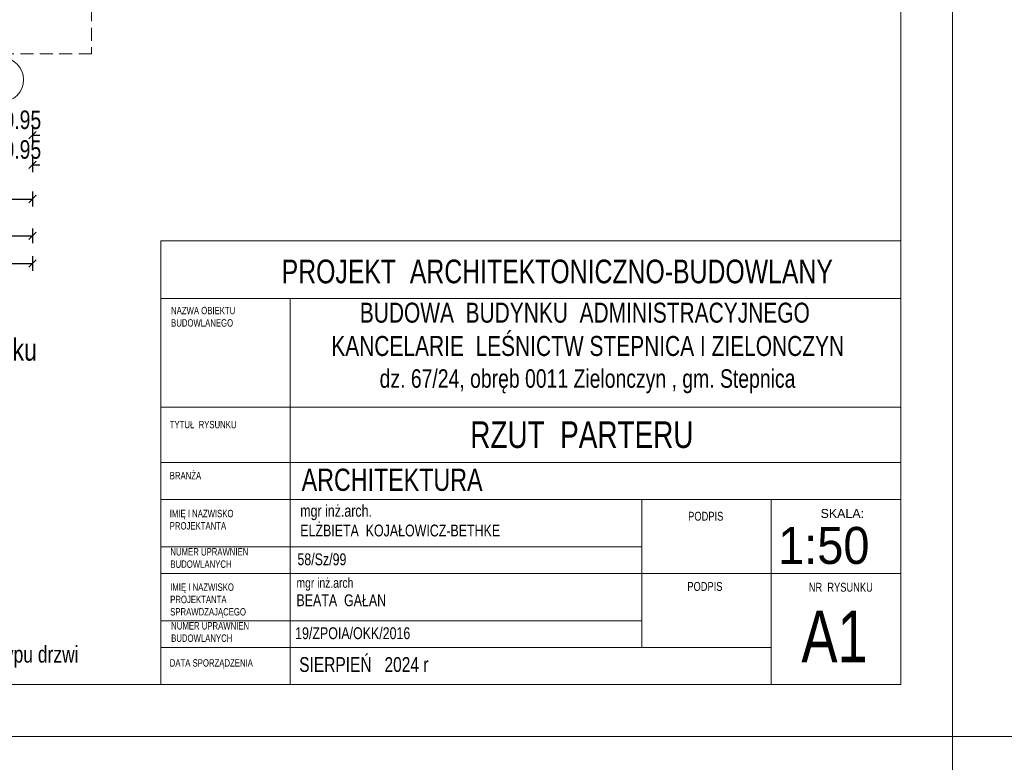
# Model space of a CAD drawing. Header units: inches. Extents: x 69729 to 77643, y -43505 to -36607.
# Tile 56 of 69: x 72812 to 73478, y -39067 to -38565. Entities that reach past the tile are written whole.
import ezdxf
from ezdxf.enums import TextEntityAlignment as Align

# ---------------------------------------------------------------- set-up
doc = ezdxf.new("R2010")
doc.units = ezdxf.units.IN
doc.header["$MEASUREMENT"] = 0
doc.linetypes.add('DASHDOT', pattern=[1, 0.5, -0.25, 0, -0.25])
doc.linetypes.add('HIDDEN', pattern=[0.375, 0.25, -0.125])
doc.layers.get('0').update_dxf_attribs({"lineweight": 0})
doc.layers.get('Defpoints').update_dxf_attribs({"lineweight": 0})
for name, color, linetype, lineweight in [('A--tabelka rysunku', 7, 'Continuous', 0), ('A--tabelka-opisy scian', 7, 'Continuous', 0), ('A--tabelka-opisy uwagi', 7, 'Continuous', 0), ('p--dach', 2, 'Continuous', 30), ('p--osie konstr.-NR', 1, 'DASHDOT', 15), ('p--wymiary-1-50', 5, 'Continuous', 0)]:
    doc.layers.add(name, color=color, linetype=linetype, lineweight=lineweight)
doc.styles.add('1-50', font='arial.ttf', dxfattribs={"width": 0.75, "height": 12.5})
doc.styles.add('1-500', font='arial.ttf', dxfattribs={"width": 0.75, "height": 1.25})
doc.styles.add('Arial narrow', font='arial.ttf', dxfattribs={"width": 0.75})
doc.styles.get("Standard").update_dxf_attribs({"font": 'arial.ttf', "width": 0.75})
doc.styles.add('STYL-1', font='arial.ttf', dxfattribs={"width": 0.75})
doc.dimstyles.new('1-50', dxfattribs={"dimtxt": 12.5, "dimasz": 5, "dimexe": 5, "dimexo": 5, "dimgap": 0.09, "dimtad": 0, "dimdsep": 46, "dimtxsty": '1-50', "dimblk": 'OBLIQUE', "dimcen": 0.09, "dimadec": 0, "dimazin": 0, "dimtfac": 1, "dimtdec": 4, "dimtix": 1, "dimtofl": 0, "dimtmove": 2, "dimatfit": 3, "dimldrblk": 'OBLIQUE', "dimfxl": 5, "dimfxlon": 1, "dimtvp": 0.8, "dimtolj": 1, "dimtzin": 0, "dimarcsym": 0})

# ---------------------------------------------------------------- blocks, each defined once
blk = doc.blocks.new('_OBLIQUE')
at = {"color": 0, "linetype": 'ByBlock', "lineweight": -2}
for p, q in [((-0.5, -0.5), (0.5, 0.5)), ((0, 0), (0, 0))]:
    blk.add_line(p, q, dxfattribs=at)
blk = doc.blocks.new('*D17')
at = {"layer": 'Defpoints', "color": 0}
for p in [(71620.87, -38553.71), (72820.87, -38553.71), (72820.87, -38730.03)]:
    blk.add_point(p, dxfattribs=at)
at = {"layer": 'p--wymiary-1-50', "color": 0, "lineweight": -2}
for p, q in [((71620.87, -38725.03), (71620.87, -38735.03)), ((72820.87, -38725.03), (72820.87, -38735.03)), ((71620.87, -38730.03), (72820.87, -38730.03))]:
    blk.add_line(p, q, dxfattribs=at)
at = {"layer": 'p--wymiary-1-50', "color": 0, "lineweight": -2, "xscale": 5, "yscale": 5, "zscale": 5, "rotation": 180}
blk.add_blockref('_OBLIQUE', (71620.87, -38730.03), dxfattribs=at)
at = {"layer": 'p--wymiary-1-50', "color": 0, "lineweight": -2, "xscale": 5, "yscale": 5, "zscale": 5}
blk.add_blockref('_OBLIQUE', (72820.87, -38730.03), dxfattribs=at)
at = {"layer": 'p--wymiary-1-50', "color": 0, "linetype": 'Continuous', "ltscale": 12, "insert": (72220.87, -38719.82), "char_height": 12.5, "attachment_point": 5, "style": '1-50'}
blk.add_mtext('\\A1;1200', dxfattribs=at)
blk = doc.blocks.new('*D50')
at = {"layer": 'Defpoints', "color": 0}
for p in [(72820.87, -38508.27), (72799.92, -38590.87), (72820.87, -38643.22)]:
    blk.add_point(p, dxfattribs=at)
at = {"layer": 'p--wymiary-1-50', "color": 0, "linetype": 'Continuous', "lineweight": -2}
for p, q in [((72799.92, -38638.22), (72799.92, -38648.22)), ((72820.87, -38638.22), (72820.87, -38648.22)), ((72799.92, -38643.22), (72794.92, -38643.22)), ((72820.87, -38643.22), (72825.87, -38643.22))]:
    blk.add_line(p, q, dxfattribs=at)
at = {"layer": 'p--wymiary-1-50', "color": 0, "lineweight": -2, "xscale": 5, "yscale": 5, "zscale": 5}
blk.add_blockref('_OBLIQUE', (72799.92, -38643.22), dxfattribs=at)
at = {"layer": 'p--wymiary-1-50', "color": 0, "lineweight": -2, "xscale": 5, "yscale": 5, "zscale": 5, "rotation": 180}
blk.add_blockref('_OBLIQUE', (72820.87, -38643.22), dxfattribs=at)
at = {"layer": 'p--wymiary-1-50', "color": 0, "linetype": 'Continuous', "ltscale": 12, "insert": (72810.4, -38633.01), "char_height": 12.5, "attachment_point": 5, "style": '1-50'}
blk.add_mtext('\\A1;20.95', dxfattribs=at)
blk = doc.blocks.new('*D54')
at = {"layer": 'Defpoints', "color": 0}
for p in [(72411.47, -38508.27), (72820.87, -38508.27), (72820.87, -38711.35)]:
    blk.add_point(p, dxfattribs=at)
at = {"layer": 'p--wymiary-1-50', "color": 0, "linetype": 'Continuous', "lineweight": -2}
for p, q in [((72411.47, -38706.35), (72411.47, -38716.35)), ((72411.47, -38711.35), (72820.87, -38711.35)), ((72820.87, -38706.35), (72820.87, -38716.35))]:
    blk.add_line(p, q, dxfattribs=at)
at = {"layer": 'p--wymiary-1-50', "color": 0, "lineweight": -2, "xscale": 5, "yscale": 5, "zscale": 5, "rotation": 180}
blk.add_blockref('_OBLIQUE', (72411.47, -38711.35), dxfattribs=at)
at = {"layer": 'p--wymiary-1-50', "color": 0, "lineweight": -2, "xscale": 5, "yscale": 5, "zscale": 5}
blk.add_blockref('_OBLIQUE', (72820.87, -38711.35), dxfattribs=at)
at = {"layer": 'p--wymiary-1-50', "color": 0, "linetype": 'Continuous', "ltscale": 12, "insert": (72616.17, -38701.14), "char_height": 12.5, "attachment_point": 5, "style": '1-50'}
blk.add_mtext('\\A1;409.4', dxfattribs=at)
blk = doc.blocks.new('*D62')
at = {"layer": 'Defpoints', "color": 0}
for p in [(72688.18, -38664.2), (72820.87, -38664.2), (72820.87, -38686.45)]:
    blk.add_point(p, dxfattribs=at)
at = {"layer": 'p--wymiary-1-50', "color": 0, "linetype": 'Continuous', "lineweight": -2}
for p, q in [((72688.18, -38681.45), (72688.18, -38691.45)), ((72820.87, -38681.45), (72820.87, -38691.45)), ((72688.18, -38686.45), (72820.87, -38686.45))]:
    blk.add_line(p, q, dxfattribs=at)
at = {"layer": 'p--wymiary-1-50', "color": 0, "lineweight": -2, "xscale": 5, "yscale": 5, "zscale": 5, "rotation": 180}
blk.add_blockref('_OBLIQUE', (72688.18, -38686.45), dxfattribs=at)
at = {"layer": 'p--wymiary-1-50', "color": 0, "lineweight": -2, "xscale": 5, "yscale": 5, "zscale": 5}
blk.add_blockref('_OBLIQUE', (72820.87, -38686.45), dxfattribs=at)
at = {"layer": 'p--wymiary-1-50', "color": 0, "linetype": 'Continuous', "ltscale": 12, "insert": (72754.52, -38676.24), "char_height": 12.5, "attachment_point": 5, "style": '1-50'}
blk.add_mtext('\\A1;132.7', dxfattribs=at)
blk = doc.blocks.new('*D111')
at = {"layer": 'Defpoints', "color": 0}
for p in [(72799.92, -38620.87), (72820.87, -38648.22), (72820.87, -38663.28)]:
    blk.add_point(p, dxfattribs=at)
at = {"layer": 'p--wymiary-1-50', "color": 0, "linetype": 'Continuous', "lineweight": -2}
for p, q in [((72799.92, -38658.28), (72799.92, -38668.28)), ((72820.87, -38658.28), (72820.87, -38668.28)), ((72799.92, -38663.28), (72794.92, -38663.28)), ((72820.87, -38663.28), (72825.87, -38663.28))]:
    blk.add_line(p, q, dxfattribs=at)
at = {"layer": 'p--wymiary-1-50', "color": 0, "lineweight": -2, "xscale": 5, "yscale": 5, "zscale": 5}
blk.add_blockref('_OBLIQUE', (72799.92, -38663.28), dxfattribs=at)
at = {"layer": 'p--wymiary-1-50', "color": 0, "lineweight": -2, "xscale": 5, "yscale": 5, "zscale": 5, "rotation": 180}
blk.add_blockref('_OBLIQUE', (72820.87, -38663.28), dxfattribs=at)
at = {"layer": 'p--wymiary-1-50', "color": 0, "linetype": 'Continuous', "ltscale": 12, "insert": (72810.4, -38653.07), "char_height": 12.5, "attachment_point": 5, "style": '1-50'}
blk.add_mtext('\\A1;20.95', dxfattribs=at)

msp = doc.modelspace()

# ---------------------------------------------------------------- linework, layer by layer
at = {"layer": 'A--tabelka rysunku', "linetype": 'Continuous'}
for p, q in [((73407.65, -38714.605), (72907.65, -38714.605)), ((73407.65, -38753.668), (72907.65, -38753.668)), ((72995.15, -38753.668), (72995.15, -39014.605)), ((73407.65, -38827.105), (72907.65, -38827.105)), ((73407.65, -38827.105), (72907.65, -38827.105)), ((73407.65, -38864.605), (72907.65, -38864.605)), ((73407.65, -38889.605), (72907.65, -38889.605)), ((73232.65, -38989.605), (73232.65, -38889.605)), ((73320.15, -39014.605), (73320.15, -38889.605)), ((73232.65, -38921.605), (72907.65, -38921.605)), ((73320.15, -38939.605), (72907.65, -38939.605)), ((73320.15, -38939.605), (73407.65, -38939.605)), ((73232.65, -38971.605), (72907.65, -38971.605)), ((73320.15, -38989.605), (72907.65, -38989.605))]:
    msp.add_line(p, q, dxfattribs=at)
for points in [[(71342.65, -39049.605), (73442.65, -39049.605), (73442.65, -37564.605), (71342.65, -37564.605)], [(71342.65, -39049.605), (73442.65, -39049.605), (73442.65, -37564.605), (71342.65, -37564.605)], [(73442.65, -39049.605), (75542.65, -39049.605), (75542.65, -37564.605), (73442.65, -37564.605)], [(73442.65, -39049.605), (75542.65, -39049.605), (75542.65, -37564.605), (73442.65, -37564.605)], [(71467.65, -39014.605), (73407.65, -39014.605), (73407.65, -37599.605), (71467.65, -37599.605)], [(72907.65, -39014.605), (73407.65, -39014.605), (73407.65, -38714.605), (72907.65, -38714.605)], [(71342.65, -40534.605), (73442.65, -40534.605), (73442.65, -39049.605), (71342.65, -39049.605)], [(71342.65, -40534.605), (73442.65, -40534.605), (73442.65, -39049.605), (71342.65, -39049.605)]]:
    msp.add_lwpolyline(points, close=True, dxfattribs=at)
at = {"layer": 'p--dach', "linetype": 'HIDDEN', "lineweight": 20, "ltscale": 35}
msp.add_lwpolyline([(71580.871, -37743.871), (72860.871, -37743.871), (72860.871, -38588.271), (71580.871, -38588.271)], close=True, dxfattribs=at)
at = {"layer": 'p--osie konstr.-NR', "linetype": 'Continuous', "ltscale": 35}
msp.add_circle((72799.921, -38605.869), 15, dxfattribs=at)

# ---------------------------------------------------------------- texts
at = {"layer": 'A--tabelka rysunku', "style": 'Arial narrow'}
msp.add_text('SKALA:', height=6, dxfattribs=at).set_placement((73353.51, -38895.94), align=Align.TOP_LEFT)
at = {"layer": 'A--tabelka rysunku', "style": 'Arial narrow', "width": 0.908571}
msp.add_text('1:50', height=25, dxfattribs=at).set_placement((73324.774, -38908.041), align=Align.TOP_LEFT)
at = {"layer": 'A--tabelka rysunku', "ltscale": 35, "attachment_point": 2}
for s, insert, char_height, width, style in [('PROJEKT  ARCHITEKTONICZNO-BUDOWLANY', (73175.556, -38727.393), 16, 627.98218, 'Arial narrow'), ('RZUT  PARTERU', (73192.176, -38836.687), 18, 589.37616, 'STYL-1'), ('\\pxql;ARCHITEKTURA ', (73316.804, -38868.679), 15, 627.98218, 'Arial narrow')]:
    msp.add_mtext(s, dxfattribs=dict(at, insert=insert, char_height=char_height, width=width, style=style))
at = {"layer": 'A--tabelka rysunku'}
for s, insert, char_height, width, attachment_point, style in [('{\\H0.75x;BUDOWA  BUDYNKU  ADMINISTRACYJNEGO\\P KANCELARIE  LEŚNICTW STEPNICA I ZIELONCZYN\\P\\H0.9259x; dz. 67/24, obręb 0011 Zielonczyn , gm. Stepnica}', (73194.159, -38756.502), 18, 597.29156, 2, '1-500'), ('NAZWA OBIEKTU\\PBUDOWLANEGO', (72914.575, -38759.343), 5, 277.17637, 1, 'Arial narrow'), ('TYTUŁ  RYSUNKU', (72913.669, -38836.374), 5, 277.17637, 1, 'Arial narrow'), ('BRANŻA', (72913.669, -38870.881), 5, 277.17637, 1, 'Arial narrow'), ('IMIĘ I NAZWISKO \\PPROJEKTANTA', (72913.669, -38896.489), 5, 277.17637, 1, 'Arial narrow'), ('PODPIS ', (73264.003, -38897.825), 6, 277.17637, 1, 'Arial narrow'), ('NUMER UPRAWNIEŃ \\PBUDOWLANYCH', (72914.114, -38922.351), 5, 277.17637, 1, 'Arial narrow'), ('\\P58/Sz/99', (72999.963, -38912.586), 8, 277.17637, 1, 'Arial narrow'), ('{\\H0.8333x;mgr inż.arch\\P}BEATA  GAŁAN    \\P    ', (72999.309, -38942.497), 8, 219.89178, 1, 'Arial narrow'), ('IMIĘ I NAZWISKO \\PPROJEKTANTA\\PSPRAWDZAJĄCEGO', (72913.954, -38946.217), 5, 277.17637, 1, 'Arial narrow'), ('PODPIS  ', (73263.434, -38945.279), 6, 277.17637, 1, 'Arial narrow'), ('NR  RYSUNKU', (73345.496, -38945.816), 6, 72.14614, 1, 'Arial narrow'), ('A1', (73340.52, -38964.541), 35, 65.0967, 1, 'Arial narrow'), ('NUMER UPRAWNIEŃ \\PBUDOWLANYCH', (72914.634, -38972.369), 5, 277.17637, 1, 'Arial narrow'), (' 19/ZPOIA/OKK/2016\\P       ', (72996.081, -38975.868), 8, 219.89178, 1, 'Arial narrow'), ('DATA SPORZĄDZENIA', (72913.669, -38997.43), 5, 277.17637, 1, 'Arial narrow'), ('SIERPIEŃ   2024 r', (73001.153, -38996.033), 10, 277.17637, 1, 'Arial narrow')]:
    msp.add_mtext(s, dxfattribs=dict(at, insert=insert, char_height=char_height, width=width, attachment_point=attachment_point, style=style))
at = {"layer": 'A--tabelka rysunku', "insert": (73001.863, -38893.128), "char_height": 8, "width": 277.17637, "attachment_point": 1}
msp.add_mtext('{\\W0.75;mgr inż.arch.\\PELŻBIETA  KOJAŁOWICZ-BETHKE}', dxfattribs=at)
at = {"layer": 'A--tabelka-opisy scian', "lineweight": 5, "insert": (72521.252, -38894.723), "char_height": 9, "width": 530.30439, "attachment_point": 1, "style": '1-50'}
msp.add_mtext('{\\H1.25x;OKNA    *  150/150 \\P-  wymiary okien podano w świetle muru\\P- zastosowac tzw. ciepły montaż\\PDRZWI   *  90/200 \\P- wymiary drzwi podano w świetle ościeżnicy\\P- wymiary w świetle muru dostosować do wybranego typu drzwi}', dxfattribs=at)
at = {"layer": 'A--tabelka-opisy uwagi', "linetype": 'Continuous', "lineweight": 5, "insert": (72516.477, -38755.676), "char_height": 15, "width": 333.93037, "attachment_point": 1, "style": '1-50'}
msp.add_mtext('UWAGI:\\PNa etapie wykonywania konstrukcji budynku \\Pnależy wykonać  dodatkowe elementy konstrukcyjne służące do montażu wyposażenia kuchni i łazienki .', dxfattribs=at)

# ---------------------------------------------------------------- dimensions: what is measured, and where the dimension line sits
at = {"layer": 'p--wymiary-1-50', "linetype": 'Continuous'}
for base, p1, p2, picture, middle in [((72820.871, -38711.352), (72411.471, -38508.271), (72820.871, -38508.271), '*D54', (72616.171, -38701.142)), ((72820.871, -38643.217), (72799.921, -38590.869), (72820.871, -38508.271), '*D50', (72810.396, -38633.007)), ((72820.871, -38663.279), (72799.921, -38620.869), (72820.871, -38648.217), '*D111', (72810.396, -38653.069)), ((72820.8713, -38686.4455), (72688.1759, -38664.2018), (72820.8713, -38664.2018), '*D62', (72754.5236, -38676.2355))]:
    dim = msp.add_linear_dim(base=base, p1=p1, p2=p2, dimstyle='1-50', dxfattribs=at)
    dim.commit()
    dim.dimension.update_dxf_attribs({"geometry": picture, "text_midpoint": middle})
at = {"layer": 'p--wymiary-1-50'}
dim = msp.add_linear_dim(base=(72820.871, -38730.028), p1=(71620.871, -38553.707), p2=(72820.871, -38553.707), dimstyle='1-50', dxfattribs=at)
dim.commit()
dim.dimension.update_dxf_attribs({"geometry": '*D17', "text_midpoint": (72220.871, -38719.818)})

doc.saveas('drawing.dxf')
